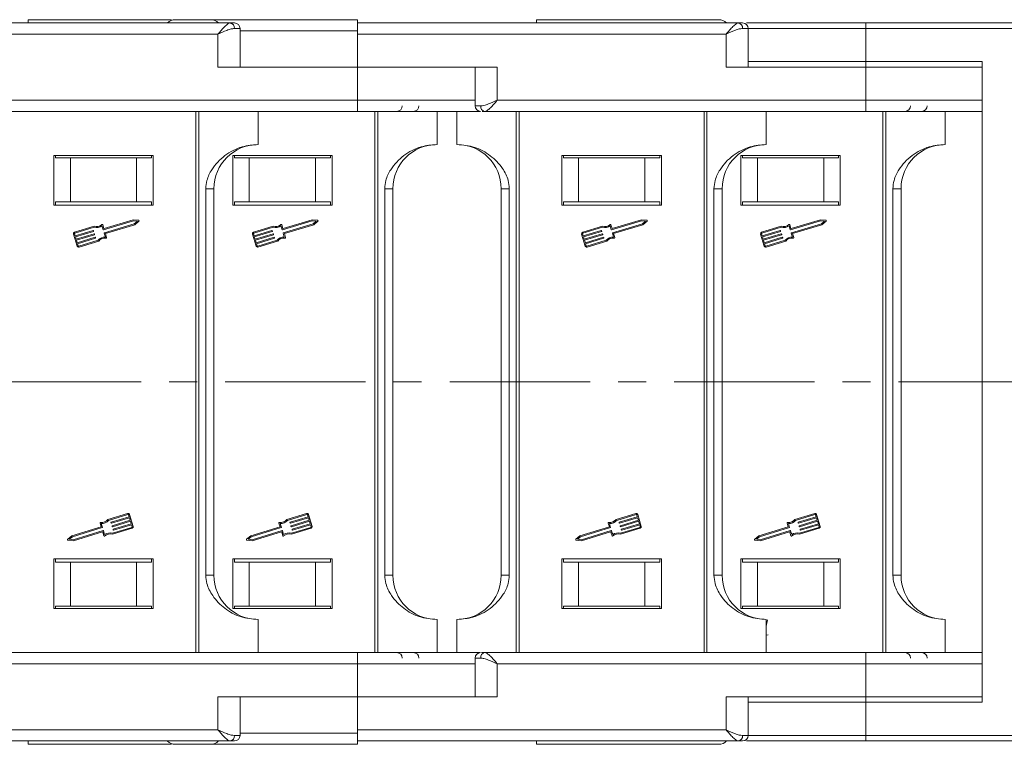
# Model space of a CAD drawing. Header units: millimetres. Extents: x 3199 to 4123, y -210 to 442.
# Tile 9 of 39: x 3610 to 3700, y -52 to 13. Entities that reach past the tile are written whole.
import ezdxf

# ---------------------------------------------------------------- set-up
doc = ezdxf.new("R2010")
doc.units = ezdxf.units.MM
doc.linetypes.add('CENTERX2', pattern=[20.32, 12.7, -2.54, 2.54, -2.54])

msp = doc.modelspace()

# ---------------------------------------------------------------- linework, layer by layer
at = {"color": 7, "linetype": 'Continuous', "lineweight": 15}
for p, q in [((3629.522, 13.092), (3595.043, 13.092)), ((3630.404, 12.592), (3629.895, 12.592)), ((3630.404, 9.092), (3630.404, 12.592)), ((3675.522, 13.092), (3641.043, 13.092)), ((3676.404, 12.592), (3675.895, 12.592)), ((3676.404, 9.092), (3676.404, 12.592)), ((3687.043, 12.592), (3676.404, 12.592)), ((3687.043, 12.592), (3687.043, 13.092)), ((3727.19, 13.092), (3687.043, 13.092)), ((3687.043, 9.592), (3687.043, 12.592)), ((3687.043, 12.592), (3727.69, 12.592)), ((3595.043, 12.092), (3628.404, 12.092)), ((3628.404, 12.092), (3628.404, 9.092)), ((3641.043, 12.392), (3630.404, 12.392)), ((3641.043, 12.092), (3641.043, 12.392)), ((3641.043, 9.092), (3641.043, 12.092)), ((3641.043, 12.092), (3674.404, 12.092)), ((3674.404, 12.092), (3674.404, 9.092)), ((3628.404, 9.092), (3641.043, 9.092)), ((3653.682, 9.092), (3641.043, 9.092)), ((3641.043, 9.092), (3641.043, 6.092)), ((3651.682, 9.092), (3651.682, 5.592)), ((3653.682, 6.092), (3653.682, 9.092)), ((3674.404, 9.092), (3687.043, 9.092)), ((3676.404, 9.592), (3687.043, 9.592)), ((3687.043, 9.592), (3687.043, 9.092)), ((3697.581, 9.592), (3687.043, 9.592)), ((3687.043, 9.092), (3687.043, 6.092)), ((3691.095, 9.092), (3687.043, 9.092)), ((3690.927, 9.092), (3697.581, 9.092)), ((3697.581, -19.408), (3697.581, 9.592)), ((3641.043, 6.092), (3607.682, 6.092)), ((3641.043, 5.092), (3641.043, 6.092)), ((3651.682, 6.092), (3641.043, 6.092)), ((3652.192, 5.592), (3651.682, 5.592)), ((3687.043, 6.092), (3653.682, 6.092)), ((3687.043, 5.092), (3687.043, 6.092)), ((3697.581, 6.092), (3687.043, 6.092)), ((3641.043, 5.092), (3606.564, 5.092)), ((3626.409, 5.092), (3626.409, -19.408)), ((3626.672, -19.408), (3626.672, 5.092)), ((3632.043, 5.092), (3632.043, 2.092)), ((3642.606, 5.092), (3642.606, -19.408)), ((3642.869, -19.408), (3642.869, 5.092)), ((3648.24, 5.092), (3648.24, 2.092)), ((3650.043, 2.092), (3650.043, 5.092)), ((3650.043, 5.092), (3652.149, 5.092)), ((3687.043, 5.092), (3652.564, 5.092)), ((3655.414, 5.092), (3655.414, -19.408)), ((3655.677, -19.408), (3655.677, 5.092)), ((3672.409, 5.092), (3672.409, -19.408)), ((3672.672, -19.408), (3672.672, 5.092)), ((3678.043, 5.092), (3678.043, 2.092)), ((3688.606, 5.092), (3688.606, -19.408)), ((3688.869, -19.408), (3688.869, 5.092)), ((3694.24, 5.092), (3694.24, 2.092)), ((3622.543, 1.092), (3613.543, 1.092)), ((3613.543, 1.092), (3613.543, -3.408)), ((3613.692, 0.892), (3613.692, 1.092)), ((3613.692, 0.892), (3615.043, 0.892)), ((3615.043, 0.892), (3615.043, -3.108)), ((3621.043, 0.892), (3615.043, 0.892)), ((3621.043, -3.108), (3621.043, 0.892)), ((3621.043, 0.892), (3622.395, 0.892)), ((3622.395, 1.092), (3622.395, 0.892)), ((3622.543, -3.408), (3622.543, 1.092)), ((3638.74, 1.092), (3629.74, 1.092)), ((3629.74, 1.092), (3629.74, -3.408)), ((3629.889, 0.892), (3629.889, 1.092)), ((3629.889, 0.892), (3631.24, 0.892)), ((3631.24, 0.892), (3631.24, -3.108)), ((3637.24, 0.892), (3631.24, 0.892)), ((3637.24, -3.108), (3637.24, 0.892)), ((3637.24, 0.892), (3638.591, 0.892)), ((3638.591, 1.092), (3638.591, 0.892)), ((3638.74, -3.408), (3638.74, 1.092)), ((3668.543, 1.092), (3659.543, 1.092)), ((3659.543, 1.092), (3659.543, -3.408)), ((3659.692, 0.892), (3659.692, 1.092)), ((3659.692, 0.892), (3661.043, 0.892)), ((3661.043, 0.892), (3661.043, -3.108)), ((3667.043, 0.892), (3661.043, 0.892)), ((3667.043, -3.108), (3667.043, 0.892)), ((3667.043, 0.892), (3668.395, 0.892)), ((3668.395, 1.092), (3668.395, 0.892)), ((3668.543, -3.408), (3668.543, 1.092)), ((3684.74, 1.092), (3675.74, 1.092)), ((3675.74, 1.092), (3675.74, -3.408)), ((3675.889, 0.892), (3675.889, 1.092)), ((3675.889, 0.892), (3677.24, 0.892)), ((3677.24, 0.892), (3677.24, -3.108)), ((3683.24, 0.892), (3677.24, 0.892)), ((3683.24, -3.108), (3683.24, 0.892)), ((3683.24, 0.892), (3684.591, 0.892)), ((3684.591, 1.092), (3684.591, 0.892)), ((3684.74, -3.408), (3684.74, 1.092)), ((3627.305, -1.908), (3627.305, -19.408)), ((3628.043, -1.908), (3627.305, -1.908)), ((3628.043, -19.408), (3628.043, -1.908)), ((3643.502, -1.908), (3643.502, -19.408)), ((3644.24, -1.908), (3643.502, -1.908)), ((3644.24, -19.408), (3644.24, -1.908)), ((3654.782, -1.908), (3654.043, -1.908)), ((3654.043, -1.908), (3654.043, -19.408)), ((3654.782, -19.408), (3654.782, -1.908)), ((3673.305, -1.908), (3673.305, -19.408)), ((3674.043, -1.908), (3673.305, -1.908)), ((3674.043, -19.408), (3674.043, -1.908)), ((3689.502, -1.908), (3689.502, -19.408)), ((3690.24, -1.908), (3689.502, -1.908)), ((3690.24, -19.408), (3690.24, -1.908)), ((3613.543, -3.408), (3622.543, -3.408)), ((3613.692, -3.108), (3613.692, -3.408)), ((3615.043, -3.108), (3613.692, -3.108)), ((3621.043, -3.108), (3615.043, -3.108)), ((3622.395, -3.108), (3621.043, -3.108)), ((3622.395, -3.408), (3622.395, -3.108)), ((3629.74, -3.408), (3638.74, -3.408)), ((3631.24, -3.108), (3629.889, -3.108)), ((3629.889, -3.108), (3629.889, -3.408)), ((3637.24, -3.108), (3631.24, -3.108)), ((3638.591, -3.108), (3637.24, -3.108)), ((3638.591, -3.408), (3638.591, -3.108)), ((3659.543, -3.408), (3668.543, -3.408)), ((3659.692, -3.108), (3659.692, -3.408)), ((3661.043, -3.108), (3659.692, -3.108)), ((3667.043, -3.108), (3661.043, -3.108)), ((3668.395, -3.108), (3667.043, -3.108)), ((3668.395, -3.408), (3668.395, -3.108)), ((3675.74, -3.408), (3684.74, -3.408)), ((3677.24, -3.108), (3675.889, -3.108)), ((3675.889, -3.108), (3675.889, -3.408)), ((3683.24, -3.108), (3677.24, -3.108)), ((3684.591, -3.108), (3683.24, -3.108)), ((3684.591, -3.408), (3684.591, -3.108)), ((3617.204, -5.306), (3615.421, -5.848)), ((3618.014, -5.624), (3617.908, -5.277)), ((3617.977, -5.182), (3618.076, -5.507)), ((3620.751, -4.815), (3618.043, -5.64)), ((3620.742, -4.72), (3618.106, -5.522)), ((3618.125, -5.909), (3620.833, -5.085)), ((3618.22, -5.979), (3620.879, -5.169)), ((3621.229, -4.772), (3620.742, -4.72)), ((3621.109, -4.854), (3620.751, -4.815)), ((3620.833, -5.085), (3621.109, -4.854)), ((3620.879, -5.169), (3621.254, -4.855)), ((3633.4, -5.306), (3631.618, -5.848)), ((3634.211, -5.624), (3634.105, -5.277)), ((3634.174, -5.182), (3634.273, -5.507)), ((3636.948, -4.815), (3634.24, -5.64)), ((3636.939, -4.72), (3634.303, -5.522)), ((3634.322, -5.909), (3637.03, -5.085)), ((3634.417, -5.979), (3637.075, -5.169)), ((3637.426, -4.772), (3636.939, -4.72)), ((3637.306, -4.854), (3636.948, -4.815)), ((3637.03, -5.085), (3637.306, -4.854)), ((3637.075, -5.169), (3637.451, -4.855)), ((3663.204, -5.306), (3661.421, -5.848)), ((3664.014, -5.624), (3663.908, -5.277)), ((3663.977, -5.182), (3664.076, -5.507)), ((3666.751, -4.815), (3664.043, -5.64)), ((3666.742, -4.72), (3664.106, -5.522)), ((3664.125, -5.909), (3666.833, -5.085)), ((3664.22, -5.979), (3666.879, -5.169)), ((3667.229, -4.772), (3666.742, -4.72)), ((3667.109, -4.854), (3666.751, -4.815)), ((3666.833, -5.085), (3667.109, -4.854)), ((3666.879, -5.169), (3667.254, -4.855)), ((3679.4, -5.306), (3677.618, -5.848)), ((3680.211, -5.624), (3680.105, -5.277)), ((3680.174, -5.182), (3680.273, -5.507)), ((3682.948, -4.815), (3680.24, -5.64)), ((3682.939, -4.72), (3680.303, -5.522)), ((3680.322, -5.909), (3683.03, -5.085)), ((3680.417, -5.979), (3683.075, -5.169)), ((3683.426, -4.772), (3682.939, -4.72)), ((3683.306, -4.854), (3682.948, -4.815)), ((3683.03, -5.085), (3683.306, -4.854)), ((3683.075, -5.169), (3683.451, -4.855)), ((3615.327, -6.024), (3615.656, -7.103)), ((3615.417, -5.997), (3615.472, -6.177)), ((3617.203, -5.404), (3615.449, -5.938)), ((3615.472, -6.177), (3617.101, -5.681)), ((3617.128, -5.771), (3615.499, -6.267)), ((3615.568, -6.491), (3617.197, -5.995)), ((3617.224, -6.085), (3615.595, -6.581)), ((3617.13, -5.696), (3617.144, -5.741)), ((3617.226, -6.011), (3617.24, -6.056)), ((3618.215, -6.286), (3618.11, -5.939)), ((3618.326, -6.326), (3618.22, -5.979)), ((3631.524, -6.024), (3631.853, -7.103)), ((3631.614, -5.997), (3631.669, -6.177)), ((3633.4, -5.404), (3631.645, -5.938)), ((3631.669, -6.177), (3633.298, -5.681)), ((3633.325, -5.771), (3631.696, -6.267)), ((3631.765, -6.491), (3633.394, -5.995)), ((3633.421, -6.085), (3631.792, -6.581)), ((3633.327, -5.696), (3633.341, -5.741)), ((3633.423, -6.011), (3633.437, -6.056)), ((3634.412, -6.286), (3634.306, -5.939)), ((3634.523, -6.326), (3634.417, -5.979)), ((3661.327, -6.024), (3661.656, -7.103)), ((3661.417, -5.997), (3661.472, -6.177)), ((3663.203, -5.404), (3661.449, -5.938)), ((3661.472, -6.177), (3663.101, -5.681)), ((3663.128, -5.771), (3661.499, -6.267)), ((3661.568, -6.491), (3663.197, -5.995)), ((3663.224, -6.085), (3661.595, -6.581)), ((3663.13, -5.696), (3663.144, -5.741)), ((3663.226, -6.011), (3663.24, -6.056)), ((3664.215, -6.286), (3664.11, -5.939)), ((3664.326, -6.326), (3664.22, -5.979)), ((3677.524, -6.024), (3677.853, -7.103)), ((3677.614, -5.997), (3677.669, -6.177)), ((3679.4, -5.404), (3677.645, -5.938)), ((3677.669, -6.177), (3679.298, -5.681)), ((3679.325, -5.771), (3677.696, -6.267)), ((3677.765, -6.491), (3679.394, -5.995)), ((3679.421, -6.085), (3677.792, -6.581)), ((3679.327, -5.696), (3679.341, -5.741)), ((3679.423, -6.011), (3679.437, -6.056)), ((3680.412, -6.286), (3680.306, -5.939)), ((3680.523, -6.326), (3680.417, -5.979)), ((3615.499, -6.267), (3615.568, -6.491)), ((3615.595, -6.581), (3615.664, -6.806)), ((3615.664, -6.806), (3617.293, -6.31)), ((3617.32, -6.4), (3615.691, -6.896)), ((3615.691, -6.896), (3615.746, -7.076)), ((3615.804, -7.107), (3617.559, -6.573)), ((3615.832, -7.197), (3617.614, -6.654)), ((3617.322, -6.326), (3617.336, -6.371)), ((3631.696, -6.267), (3631.765, -6.491)), ((3631.792, -6.581), (3631.86, -6.806)), ((3631.86, -6.806), (3633.489, -6.31)), ((3633.517, -6.4), (3631.888, -6.896)), ((3631.888, -6.896), (3631.942, -7.076)), ((3632.001, -7.107), (3633.755, -6.573)), ((3632.028, -7.197), (3633.811, -6.654)), ((3633.519, -6.326), (3633.532, -6.371)), ((3661.499, -6.267), (3661.568, -6.491)), ((3661.595, -6.581), (3661.664, -6.806)), ((3661.664, -6.806), (3663.293, -6.31)), ((3663.32, -6.4), (3661.691, -6.896)), ((3661.691, -6.896), (3661.746, -7.076)), ((3661.804, -7.107), (3663.559, -6.573)), ((3661.832, -7.197), (3663.614, -6.654)), ((3663.322, -6.326), (3663.336, -6.371)), ((3677.696, -6.267), (3677.765, -6.491)), ((3677.792, -6.581), (3677.86, -6.806)), ((3677.86, -6.806), (3679.489, -6.31)), ((3679.517, -6.4), (3677.888, -6.896)), ((3677.888, -6.896), (3677.942, -7.076)), ((3678.001, -7.107), (3679.755, -6.573)), ((3678.028, -7.197), (3679.811, -6.654)), ((3679.519, -6.326), (3679.532, -6.371)), ((3626.409, -19.408), (3626.409, -43.908)), ((3626.672, -43.908), (3626.672, -19.408)), ((3627.305, -19.408), (3627.305, -36.908)), ((3628.043, -36.908), (3628.043, -19.408)), ((3642.606, -19.408), (3642.606, -43.908)), ((3642.869, -43.908), (3642.869, -19.408)), ((3643.502, -19.408), (3643.502, -36.908)), ((3644.24, -36.908), (3644.24, -19.408)), ((3654.043, -19.408), (3654.043, -36.908)), ((3654.782, -36.908), (3654.782, -19.408)), ((3655.414, -19.408), (3655.414, -43.908)), ((3655.677, -43.908), (3655.677, -19.408)), ((3672.409, -19.408), (3672.409, -43.908)), ((3672.672, -43.908), (3672.672, -19.408)), ((3673.305, -19.408), (3673.305, -36.908)), ((3674.043, -36.908), (3674.043, -19.408)), ((3688.606, -19.408), (3688.606, -43.908)), ((3688.869, -43.908), (3688.869, -19.408)), ((3689.502, -19.408), (3689.502, -36.908)), ((3690.24, -36.908), (3690.24, -19.408)), ((3697.581, -48.408), (3697.581, -19.408)), ((3620.226, -31.308), (3618.443, -31.85)), ((3620.253, -31.398), (3618.499, -31.932)), ((3618.737, -32.105), (3620.366, -31.609)), ((3620.394, -31.699), (3618.765, -32.194)), ((3618.833, -32.419), (3620.462, -31.923)), ((3620.489, -32.013), (3618.86, -32.509)), ((3620.366, -31.609), (3620.311, -31.429)), ((3620.462, -31.923), (3620.394, -31.699)), ((3620.73, -32.48), (3620.401, -31.402)), ((3620.558, -32.238), (3620.489, -32.013)), ((3636.422, -31.308), (3634.64, -31.85)), ((3636.45, -31.398), (3634.695, -31.932)), ((3634.934, -32.105), (3636.563, -31.609)), ((3636.59, -31.699), (3634.961, -32.194)), ((3635.03, -32.419), (3636.659, -31.923)), ((3636.686, -32.013), (3635.057, -32.509)), ((3636.563, -31.609), (3636.508, -31.429)), ((3636.659, -31.923), (3636.59, -31.699)), ((3636.926, -32.48), (3636.598, -31.402)), ((3636.755, -32.238), (3636.686, -32.013)), ((3666.226, -31.308), (3664.443, -31.85)), ((3666.253, -31.398), (3664.499, -31.932)), ((3664.737, -32.105), (3666.366, -31.609)), ((3666.394, -31.699), (3664.765, -32.194)), ((3664.833, -32.419), (3666.462, -31.923)), ((3666.489, -32.013), (3664.86, -32.509)), ((3666.366, -31.609), (3666.311, -31.429)), ((3666.462, -31.923), (3666.394, -31.699)), ((3666.73, -32.48), (3666.401, -31.402)), ((3666.558, -32.238), (3666.489, -32.013)), ((3682.422, -31.308), (3680.64, -31.85)), ((3682.45, -31.398), (3680.695, -31.932)), ((3680.934, -32.105), (3682.563, -31.609)), ((3682.59, -31.699), (3680.961, -32.194)), ((3681.03, -32.419), (3682.659, -31.923)), ((3682.686, -32.013), (3681.057, -32.509)), ((3682.563, -31.609), (3682.508, -31.429)), ((3682.659, -31.923), (3682.59, -31.699)), ((3682.926, -32.48), (3682.598, -31.402)), ((3682.755, -32.238), (3682.686, -32.013)), ((3617.837, -32.526), (3615.179, -33.335)), ((3617.932, -32.595), (3615.224, -33.419)), ((3615.306, -33.689), (3618.014, -32.865)), ((3617.731, -32.178), (3617.837, -32.526)), ((3617.842, -32.219), (3617.947, -32.566)), ((3618.043, -32.881), (3618.149, -33.228)), ((3618.735, -32.179), (3618.722, -32.134)), ((3618.831, -32.493), (3618.817, -32.448)), ((3618.854, -33.1), (3620.609, -32.566)), ((3618.854, -33.199), (3620.636, -32.656)), ((3618.927, -32.808), (3618.913, -32.763)), ((3618.929, -32.734), (3620.558, -32.238)), ((3620.585, -32.328), (3618.956, -32.824)), ((3620.64, -32.508), (3620.585, -32.328)), ((3634.034, -32.526), (3631.375, -33.335)), ((3634.129, -32.595), (3631.421, -33.419)), ((3631.503, -33.689), (3634.211, -32.865)), ((3633.928, -32.178), (3634.034, -32.526)), ((3634.039, -32.219), (3634.144, -32.566)), ((3634.24, -32.881), (3634.346, -33.228)), ((3634.932, -32.179), (3634.918, -32.134)), ((3635.028, -32.493), (3635.014, -32.448)), ((3635.05, -33.199), (3636.833, -32.656)), ((3635.051, -33.1), (3636.805, -32.566)), ((3635.124, -32.808), (3635.11, -32.763)), ((3635.125, -32.734), (3636.755, -32.238)), ((3636.782, -32.328), (3635.153, -32.824)), ((3636.837, -32.508), (3636.782, -32.328)), ((3663.837, -32.526), (3661.179, -33.335)), ((3663.932, -32.595), (3661.224, -33.419)), ((3661.306, -33.689), (3664.014, -32.865)), ((3663.731, -32.178), (3663.837, -32.526)), ((3663.842, -32.219), (3663.947, -32.566)), ((3664.043, -32.881), (3664.149, -33.228)), ((3664.735, -32.179), (3664.722, -32.134)), ((3664.831, -32.493), (3664.817, -32.448)), ((3664.854, -33.1), (3666.609, -32.566)), ((3664.854, -33.199), (3666.636, -32.656)), ((3664.927, -32.808), (3664.913, -32.763)), ((3664.929, -32.734), (3666.558, -32.238)), ((3666.585, -32.328), (3664.956, -32.824)), ((3666.64, -32.508), (3666.585, -32.328)), ((3680.034, -32.526), (3677.375, -33.335)), ((3680.129, -32.595), (3677.421, -33.419)), ((3677.503, -33.689), (3680.211, -32.865)), ((3679.928, -32.178), (3680.034, -32.526)), ((3680.039, -32.219), (3680.144, -32.566)), ((3680.24, -32.881), (3680.346, -33.228)), ((3680.932, -32.179), (3680.918, -32.134)), ((3681.028, -32.493), (3681.014, -32.448)), ((3681.05, -33.199), (3682.833, -32.656)), ((3681.051, -33.1), (3682.805, -32.566)), ((3681.124, -32.808), (3681.11, -32.763)), ((3681.125, -32.734), (3682.755, -32.238)), ((3682.782, -32.328), (3681.153, -32.824)), ((3682.837, -32.508), (3682.782, -32.328)), ((3615.179, -33.335), (3614.803, -33.65)), ((3614.828, -33.732), (3615.315, -33.784)), ((3615.224, -33.419), (3614.948, -33.651)), ((3614.948, -33.651), (3615.306, -33.689)), ((3615.315, -33.784), (3617.951, -32.982)), ((3618.08, -33.323), (3617.981, -32.998)), ((3631.375, -33.335), (3631, -33.65)), ((3631.025, -33.732), (3631.512, -33.784)), ((3631.421, -33.419), (3631.145, -33.651)), ((3631.145, -33.651), (3631.503, -33.689)), ((3631.512, -33.784), (3634.148, -32.982)), ((3634.277, -33.323), (3634.178, -32.998)), ((3661.179, -33.335), (3660.803, -33.65)), ((3660.828, -33.732), (3661.315, -33.784)), ((3661.224, -33.419), (3660.948, -33.651)), ((3660.948, -33.651), (3661.306, -33.689)), ((3661.315, -33.784), (3663.951, -32.982)), ((3664.08, -33.323), (3663.981, -32.998)), ((3677.375, -33.335), (3677, -33.65)), ((3677.025, -33.732), (3677.512, -33.784)), ((3677.421, -33.419), (3677.145, -33.651)), ((3677.145, -33.651), (3677.503, -33.689)), ((3677.512, -33.784), (3680.148, -32.982)), ((3680.277, -33.323), (3680.178, -32.998)), ((3613.543, -35.408), (3613.543, -39.908)), ((3622.543, -35.408), (3613.543, -35.408)), ((3613.692, -35.408), (3613.692, -35.708)), ((3622.395, -35.708), (3622.395, -35.408)), ((3622.543, -39.908), (3622.543, -35.408)), ((3629.74, -35.408), (3629.74, -39.908)), ((3638.74, -35.408), (3629.74, -35.408)), ((3629.889, -35.408), (3629.889, -35.708)), ((3638.591, -35.708), (3638.591, -35.408)), ((3638.74, -39.908), (3638.74, -35.408)), ((3668.543, -35.408), (3659.543, -35.408)), ((3659.543, -35.408), (3659.543, -39.908)), ((3659.692, -35.408), (3659.692, -35.708)), ((3668.395, -35.708), (3668.395, -35.408)), ((3668.543, -39.908), (3668.543, -35.408)), ((3675.74, -35.408), (3675.74, -39.908)), ((3684.74, -35.408), (3675.74, -35.408)), ((3675.889, -35.408), (3675.889, -35.708)), ((3684.591, -35.708), (3684.591, -35.408)), ((3684.74, -39.908), (3684.74, -35.408)), ((3613.692, -35.708), (3615.043, -35.708)), ((3615.043, -35.708), (3615.043, -39.708)), ((3615.043, -35.708), (3621.043, -35.708)), ((3621.043, -39.708), (3621.043, -35.708)), ((3621.043, -35.708), (3622.395, -35.708)), ((3629.889, -35.708), (3631.24, -35.708)), ((3631.24, -35.708), (3631.24, -39.708)), ((3637.24, -35.708), (3631.24, -35.708)), ((3637.24, -39.708), (3637.24, -35.708)), ((3637.24, -35.708), (3638.591, -35.708)), ((3659.692, -35.708), (3661.043, -35.708)), ((3661.043, -35.708), (3661.043, -39.708)), ((3661.043, -35.708), (3667.043, -35.708)), ((3667.043, -39.708), (3667.043, -35.708)), ((3667.043, -35.708), (3668.395, -35.708)), ((3675.889, -35.708), (3677.24, -35.708)), ((3677.24, -35.708), (3677.24, -39.708)), ((3683.24, -35.708), (3677.24, -35.708)), ((3683.24, -39.708), (3683.24, -35.708)), ((3683.24, -35.708), (3684.591, -35.708)), ((3628.043, -36.908), (3627.305, -36.908)), ((3644.24, -36.908), (3643.502, -36.908)), ((3654.043, -36.908), (3654.782, -36.908)), ((3674.043, -36.908), (3673.305, -36.908)), ((3690.24, -36.908), (3689.502, -36.908)), ((3613.543, -39.908), (3622.543, -39.908)), ((3613.692, -39.708), (3615.043, -39.708)), ((3613.692, -39.908), (3613.692, -39.708)), ((3615.043, -39.708), (3621.043, -39.708)), ((3622.395, -39.708), (3621.043, -39.708)), ((3622.395, -39.708), (3622.395, -39.908)), ((3629.74, -39.908), (3638.74, -39.908)), ((3629.889, -39.708), (3631.24, -39.708)), ((3629.889, -39.908), (3629.889, -39.708)), ((3631.24, -39.708), (3637.24, -39.708)), ((3638.591, -39.708), (3637.24, -39.708)), ((3638.591, -39.708), (3638.591, -39.908)), ((3659.543, -39.908), (3668.543, -39.908)), ((3659.692, -39.708), (3661.043, -39.708)), ((3659.692, -39.908), (3659.692, -39.708)), ((3661.043, -39.708), (3667.043, -39.708)), ((3668.395, -39.708), (3667.043, -39.708)), ((3668.395, -39.708), (3668.395, -39.908)), ((3675.74, -39.908), (3684.74, -39.908)), ((3675.889, -39.708), (3677.24, -39.708)), ((3675.889, -39.908), (3675.889, -39.708)), ((3677.24, -39.708), (3683.24, -39.708)), ((3684.591, -39.708), (3683.24, -39.708)), ((3684.591, -39.708), (3684.591, -39.908)), ((3632.043, -43.908), (3632.043, -40.908)), ((3648.24, -43.908), (3648.24, -40.908)), ((3650.043, -43.908), (3650.043, -40.908)), ((3678.043, -43.908), (3678.043, -40.908)), ((3678.043, -41.509), (3678.163, -40.934)), ((3694.24, -43.908), (3694.24, -40.908)), ((3678.043, -42.315), (3678.214, -42.293)), ((3606.564, -43.908), (3641.043, -43.908)), ((3641.043, -43.908), (3641.043, -44.908)), ((3650.043, -43.908), (3652.099, -43.908)), ((3651.682, -44.408), (3651.682, -47.908)), ((3651.682, -44.408), (3652.192, -44.408)), ((3652.564, -43.908), (3687.043, -43.908)), ((3687.043, -43.908), (3687.043, -44.908)), ((3607.682, -44.908), (3641.043, -44.908)), ((3641.043, -44.908), (3641.043, -47.908)), ((3641.043, -44.908), (3651.682, -44.908)), ((3653.682, -47.908), (3653.682, -44.908)), ((3653.682, -44.908), (3687.043, -44.908)), ((3687.043, -44.908), (3687.043, -47.908)), ((3687.043, -44.908), (3697.581, -44.908)), ((3628.404, -47.908), (3628.404, -50.908)), ((3641.043, -47.908), (3628.404, -47.908)), ((3630.404, -51.408), (3630.404, -47.908)), ((3641.043, -50.908), (3641.043, -47.908)), ((3641.043, -47.908), (3653.682, -47.908)), ((3674.404, -47.908), (3674.404, -50.908)), ((3687.043, -47.908), (3674.404, -47.908)), ((3676.404, -51.408), (3676.404, -47.908)), ((3687.043, -47.908), (3690.927, -47.908)), ((3687.043, -47.908), (3687.043, -48.408)), ((3690.927, -47.908), (3697.581, -47.908)), ((3687.043, -48.408), (3676.404, -48.408)), ((3687.043, -51.408), (3687.043, -48.408)), ((3687.043, -48.408), (3697.581, -48.408)), ((3628.404, -50.908), (3595.043, -50.908)), ((3629.895, -51.408), (3630.404, -51.408)), ((3630.404, -51.208), (3641.043, -51.208)), ((3674.404, -50.908), (3641.043, -50.908)), ((3641.043, -51.208), (3641.043, -50.908)), ((3675.895, -51.408), (3676.404, -51.408)), ((3687.043, -51.408), (3676.404, -51.408)), ((3687.043, -51.408), (3687.043, -51.908)), ((3727.69, -51.408), (3687.043, -51.408)), ((3595.043, -51.908), (3629.522, -51.908)), ((3641.043, -51.908), (3675.522, -51.908)), ((3687.043, -51.908), (3727.19, -51.908))]:
    msp.add_line(p, q, dxfattribs=at)
at = {"color": 1, "linetype": 'CENTERX2', "lineweight": 13}
msp.add_line((4007.525, -19.408), (3496.344, -19.408), dxfattribs=at)
at = {"color": 7, "linetype": 'Continuous', "lineweight": 15}
for centre, radius, start, end in [((3624.543, 12.392), 1, 90, 135.573), ((3627.74, 12.392), 1, 44.87138, 90), ((3673.74, 12.392), 1, 44.87138, 90), ((3629.448, 12.647), 0.451, 352.91865, 80.4798), ((3629.904, 12.592), 0.5, 0, 90), ((3675.448, 12.647), 0.451, 352.91865, 80.4798), ((3675.904, 12.592), 0.5, 0, 90), ((3644.595, 5.592), 0.5, 270, 0), ((3646.101, 5.592), 0.5, 270, 0), ((3652.182, 5.592), 0.5, 180, 270), ((3652.639, 5.536), 0.451, 172.91869, 260.47981), ((3690.595, 5.592), 0.5, 270, 0), ((3692.101, 5.592), 0.5, 270, 0), ((3632.043, -1.908), 4, 90, 180), ((3648.24, -1.908), 4, 90, 180), ((3650.043, -1.908), 4, 0, 90), ((3678.043, -1.908), 4, 90, 180), ((3694.24, -1.908), 4, 90, 180), ((3617.43, -4.645), 0.792, 253.37041, 307.16635), ((3617.43, -4.645), 0.698, 251.11204, 312.44471), ((3617.933, -5.195), 0.047, 16.9297, 132.44471), ((3621.224, -4.819), 0.047, 309.95116, 83.90824), ((3633.626, -4.645), 0.698, 251.11204, 312.44471), ((3633.626, -4.645), 0.792, 253.37041, 307.16635), ((3634.129, -5.195), 0.047, 16.9297, 132.44471), ((3637.421, -4.819), 0.047, 309.95116, 83.90824), ((3663.43, -4.645), 0.792, 253.37041, 307.16635), ((3663.43, -4.645), 0.698, 251.11204, 312.44471), ((3663.933, -5.195), 0.047, 16.9297, 132.44471), ((3667.224, -4.819), 0.047, 309.95116, 83.90824), ((3679.626, -4.645), 0.698, 251.11204, 312.44471), ((3679.626, -4.645), 0.792, 253.37041, 307.16635), ((3680.129, -5.195), 0.047, 16.9297, 132.44471), ((3683.421, -4.819), 0.047, 309.95116, 83.90824), ((3615.462, -5.983), 0.141, 106.9297, 196.9297), ((3615.462, -5.983), 0.047, 106.9297, 196.9297), ((3617.108, -5.703), 0.0235, 16.9297, 106.9297), ((3617.122, -5.748), 0.0235, 286.9297, 16.9297), ((3617.204, -6.018), 0.0235, 16.9297, 106.9297), ((3617.217, -6.063), 0.0235, 286.9297, 16.9297), ((3618.036, -5.617), 0.0235, 196.9297, 286.9297), ((3618.099, -5.5), 0.0235, 196.9297, 286.9297), ((3618.132, -5.932), 0.0235, 106.9297, 196.9297), ((3631.659, -5.983), 0.141, 106.9297, 196.9297), ((3631.659, -5.983), 0.047, 106.9297, 196.9297), ((3633.305, -5.703), 0.0235, 16.9297, 106.9297), ((3633.318, -5.748), 0.0235, 286.9297, 16.9297), ((3633.401, -6.018), 0.0235, 16.9297, 106.9297), ((3633.414, -6.063), 0.0235, 286.9297, 16.9297), ((3634.233, -5.617), 0.0235, 196.9297, 286.9297), ((3634.296, -5.5), 0.0235, 196.9297, 286.9297), ((3634.329, -5.932), 0.0235, 106.9297, 196.9297), ((3661.462, -5.983), 0.141, 106.9297, 196.9297), ((3661.462, -5.983), 0.047, 106.9297, 196.9297), ((3663.108, -5.703), 0.0235, 16.9297, 106.9297), ((3663.122, -5.748), 0.0235, 286.9297, 16.9297), ((3663.204, -6.018), 0.0235, 16.9297, 106.9297), ((3663.217, -6.063), 0.0235, 286.9297, 16.9297), ((3664.036, -5.617), 0.0235, 196.9297, 286.9297), ((3664.099, -5.5), 0.0235, 196.9297, 286.9297), ((3664.132, -5.932), 0.0235, 106.9297, 196.9297), ((3677.659, -5.983), 0.141, 106.9297, 196.9297), ((3677.659, -5.983), 0.047, 106.9297, 196.9297), ((3679.305, -5.703), 0.0235, 16.9297, 106.9297), ((3679.318, -5.748), 0.0235, 286.9297, 16.9297), ((3679.401, -6.018), 0.0235, 16.9297, 106.9297), ((3679.414, -6.063), 0.0235, 286.9297, 16.9297), ((3680.233, -5.617), 0.0235, 196.9297, 286.9297), ((3680.296, -5.5), 0.0235, 196.9297, 286.9297), ((3680.329, -5.932), 0.0235, 106.9297, 196.9297), ((3615.791, -7.062), 0.141, 196.9297, 286.9297), ((3615.791, -7.062), 0.047, 196.9297, 286.9297), ((3617.299, -6.333), 0.0235, 16.9297, 106.9297), ((3617.313, -6.377), 0.0235, 286.9297, 16.9297), ((3618.17, -7.077), 0.792, 86.69305, 140.48899), ((3618.17, -7.077), 0.698, 81.41469, 142.74736), ((3618.281, -6.34), 0.047, 261.41469, 16.9297), ((3631.987, -7.062), 0.141, 196.9297, 286.9297), ((3631.987, -7.062), 0.047, 196.9297, 286.9297), ((3633.496, -6.333), 0.0235, 16.9297, 106.9297), ((3633.51, -6.377), 0.0235, 286.9297, 16.9297), ((3634.367, -7.077), 0.792, 86.69305, 140.48899), ((3634.367, -7.077), 0.698, 81.41469, 142.74736), ((3634.478, -6.34), 0.047, 261.41469, 16.9297), ((3661.791, -7.062), 0.141, 196.9297, 286.9297), ((3661.791, -7.062), 0.047, 196.9297, 286.9297), ((3663.299, -6.333), 0.0235, 16.9297, 106.9297), ((3663.313, -6.377), 0.0235, 286.9297, 16.9297), ((3664.17, -7.077), 0.792, 86.69305, 140.48899), ((3664.17, -7.077), 0.698, 81.41469, 142.74736), ((3664.281, -6.34), 0.047, 261.41469, 16.9297), ((3677.987, -7.062), 0.141, 196.9297, 286.9297), ((3677.987, -7.062), 0.047, 196.9297, 286.9297), ((3679.496, -6.333), 0.0235, 16.9297, 106.9297), ((3679.51, -6.377), 0.0235, 286.9297, 16.9297), ((3680.367, -7.077), 0.792, 86.69305, 140.48899), ((3680.367, -7.077), 0.698, 81.41469, 142.74736), ((3680.478, -6.34), 0.047, 261.41469, 16.9297), ((3617.887, -31.428), 0.698, 261.41469, 322.74736), ((3617.887, -31.428), 0.792, 266.69305, 320.48899), ((3620.267, -31.443), 0.141, 16.9297, 106.9297), ((3620.267, -31.443), 0.047, 16.9297, 106.9297), ((3634.084, -31.428), 0.698, 261.41469, 322.74736), ((3634.084, -31.428), 0.792, 266.69305, 320.48899), ((3636.463, -31.443), 0.141, 16.9297, 106.9297), ((3636.463, -31.443), 0.047, 16.9297, 106.9297), ((3663.887, -31.428), 0.698, 261.41469, 322.74736), ((3663.887, -31.428), 0.792, 266.69305, 320.48899), ((3666.267, -31.443), 0.141, 16.9297, 106.9297), ((3666.267, -31.443), 0.047, 16.9297, 106.9297), ((3680.084, -31.428), 0.698, 261.41469, 322.74736), ((3680.084, -31.428), 0.792, 266.69305, 320.48899), ((3682.463, -31.443), 0.141, 16.9297, 106.9297), ((3682.463, -31.443), 0.047, 16.9297, 106.9297), ((3617.776, -32.164), 0.047, 81.41469, 196.9297), ((3617.925, -32.573), 0.0235, 286.9297, 16.9297), ((3618.021, -32.887), 0.0235, 16.9297, 106.9297), ((3618.744, -32.127), 0.0235, 106.9297, 196.9297), ((3618.758, -32.172), 0.0235, 196.9297, 286.9297), ((3618.84, -32.442), 0.0235, 106.9297, 196.9297), ((3618.853, -32.487), 0.0235, 196.9297, 286.9297), ((3618.936, -32.756), 0.0235, 106.9297, 196.9297), ((3618.949, -32.801), 0.0235, 196.9297, 286.9297), ((3620.595, -32.521), 0.047, 286.9297, 16.9297), ((3620.595, -32.521), 0.141, 286.9297, 16.9297), ((3633.973, -32.164), 0.047, 81.41469, 196.9297), ((3634.122, -32.573), 0.0235, 286.9297, 16.9297), ((3634.218, -32.887), 0.0235, 16.9297, 106.9297), ((3634.941, -32.127), 0.0235, 106.9297, 196.9297), ((3634.954, -32.172), 0.0235, 196.9297, 286.9297), ((3635.037, -32.442), 0.0235, 106.9297, 196.9297), ((3635.05, -32.487), 0.0235, 196.9297, 286.9297), ((3635.132, -32.756), 0.0235, 106.9297, 196.9297), ((3635.146, -32.801), 0.0235, 196.9297, 286.9297), ((3636.792, -32.521), 0.047, 286.9297, 16.9297), ((3636.792, -32.521), 0.141, 286.9297, 16.9297), ((3663.776, -32.164), 0.047, 81.41469, 196.9297), ((3663.925, -32.573), 0.0235, 286.9297, 16.9297), ((3664.021, -32.887), 0.0235, 16.9297, 106.9297), ((3664.744, -32.127), 0.0235, 106.9297, 196.9297), ((3664.758, -32.172), 0.0235, 196.9297, 286.9297), ((3664.84, -32.442), 0.0235, 106.9297, 196.9297), ((3664.853, -32.487), 0.0235, 196.9297, 286.9297), ((3664.936, -32.756), 0.0235, 106.9297, 196.9297), ((3664.949, -32.801), 0.0235, 196.9297, 286.9297), ((3666.595, -32.521), 0.047, 286.9297, 16.9297), ((3666.595, -32.521), 0.141, 286.9297, 16.9297), ((3679.973, -32.164), 0.047, 81.41469, 196.9297), ((3680.122, -32.573), 0.0235, 286.9297, 16.9297), ((3680.218, -32.887), 0.0235, 16.9297, 106.9297), ((3680.941, -32.127), 0.0235, 106.9297, 196.9297), ((3680.954, -32.172), 0.0235, 196.9297, 286.9297), ((3681.037, -32.442), 0.0235, 106.9297, 196.9297), ((3681.05, -32.487), 0.0235, 196.9297, 286.9297), ((3681.132, -32.756), 0.0235, 106.9297, 196.9297), ((3681.146, -32.801), 0.0235, 196.9297, 286.9297), ((3682.792, -32.521), 0.047, 286.9297, 16.9297), ((3682.792, -32.521), 0.141, 286.9297, 16.9297), ((3614.833, -33.686), 0.047, 129.95116, 263.90824), ((3617.958, -33.005), 0.0235, 16.9297, 106.9297), ((3618.125, -33.309), 0.047, 196.9297, 312.44471), ((3618.628, -33.859), 0.792, 73.37041, 127.16635), ((3618.628, -33.859), 0.698, 71.11204, 132.44471), ((3631.03, -33.686), 0.047, 129.95116, 263.90824), ((3634.155, -33.005), 0.0235, 16.9297, 106.9297), ((3634.321, -33.309), 0.047, 196.9297, 312.44471), ((3634.824, -33.859), 0.792, 73.37041, 127.16635), ((3634.824, -33.859), 0.698, 71.11204, 132.44471), ((3660.833, -33.686), 0.047, 129.95116, 263.90824), ((3663.958, -33.005), 0.0235, 16.9297, 106.9297), ((3664.125, -33.309), 0.047, 196.9297, 312.44471), ((3664.628, -33.859), 0.792, 73.37041, 127.16635), ((3664.628, -33.859), 0.698, 71.11204, 132.44471), ((3677.03, -33.686), 0.047, 129.95116, 263.90824), ((3680.155, -33.005), 0.0235, 16.9297, 106.9297), ((3680.321, -33.309), 0.047, 196.9297, 312.44471), ((3680.824, -33.859), 0.792, 73.37041, 127.16635), ((3680.824, -33.859), 0.698, 71.11204, 132.44471), ((3632.043, -36.908), 4, 180, 270), ((3648.24, -36.908), 4, 180, 270), ((3650.043, -36.908), 4, 270, 0), ((3678.043, -36.908), 4, 180, 270), ((3694.24, -36.908), 4, 180, 270), ((3644.595, -44.408), 0.5, 0, 90), ((3646.101, -44.408), 0.5, 0, 90), ((3652.182, -44.408), 0.5, 90, 180), ((3652.639, -44.353), 0.451, 99.5202, 187.08135), ((3690.595, -44.408), 0.5, 0, 90), ((3692.101, -44.408), 0.5, 0, 90), ((3629.448, -51.464), 0.451, 279.5202, 7.08135), ((3629.904, -51.408), 0.5, 270, 0), ((3675.448, -51.464), 0.451, 279.5202, 7.08135), ((3675.904, -51.408), 0.5, 270, 0), ((3624.543, -51.208), 1, 224.87138, 270), ((3627.74, -51.208), 1, 270, 315.573), ((3673.74, -51.208), 1, 270, 315.573)]:
    msp.add_arc(centre, radius, start, end, dxfattribs=at)
for points, knots in [([(3624.193, 13.392), (3623.781, 13.392), (3622.683, 13.392), (3620.337, 13.392), (3617.398, 13.392), (3614.319, 13.392), (3612.246, 13.392), (3611.24, 13.392)], [0, 0, 0, 0, 0.13617, 0.363114, 0.585342, 0.7987, 1, 1, 1, 1]), ([(3611.24, 13.392), (3611.24, 13.379), (3611.24, 13.355), (3611.24, 13.234), (3611.24, 13.119), (3611.24, 13.092)], [0, 0, 0, 0, 0.430579, 0.861157, 1, 1, 1, 1]), ([(3641.043, 13.392), (3640.037, 13.392), (3637.964, 13.392), (3634.889, 13.392), (3631.931, 13.392), (3629.293, 13.392), (3627.147, 13.392), (3625.625, 13.392), (3624.707, 13.392), (3624.597, 13.392), (3624.543, 13.392)], [0, 0, 0, 0, 0.116516, 0.240011, 0.368641, 0.5, 0.631359, 0.759989, 0.883484, 1, 1, 1, 1]), ([(3641.043, 12.392), (3641.043, 12.504), (3641.043, 12.729), (3641.043, 13.029), (3641.043, 13.255), (3641.043, 13.374), (3641.043, 13.387), (3641.043, 13.392)], [0, 0, 0, 0, 0.214694, 0.429388, 0.644082, 0.858775, 1, 1, 1, 1]), ([(3673.74, 13.392), (3673.687, 13.392), (3673.576, 13.392), (3672.658, 13.392), (3671.136, 13.392), (3668.99, 13.392), (3666.352, 13.392), (3663.395, 13.392), (3660.319, 13.392), (3658.246, 13.392), (3657.24, 13.392)], [0, 0, 0, 0, 0.116516, 0.240011, 0.368641, 0.5, 0.631359, 0.759989, 0.883484, 1, 1, 1, 1]), ([(3657.24, 13.392), (3657.24, 13.379), (3657.24, 13.355), (3657.24, 13.234), (3657.24, 13.119), (3657.24, 13.092)], [0, 0, 0, 0, 0.430579, 0.861157, 1, 1, 1, 1]), ([(3628.404, 12.092), (3628.51, 12.214), (3628.722, 12.459), (3629.031, 12.789), (3629.31, 13.039), (3629.454, 13.075), (3629.522, 13.092)], [0, 0, 0, 0, 0.251519, 0.501784, 0.765632, 1, 1, 1, 1]), ([(3629.895, 12.592), (3629.8, 12.582), (3629.591, 12.56), (3629.092, 12.388), (3628.674, 12.208), (3628.404, 12.092)], [0, 0, 0, 0, 0.227063, 0.501587, 1, 1, 1, 1]), ([(3674.404, 12.092), (3674.51, 12.214), (3674.722, 12.459), (3675.031, 12.789), (3675.31, 13.039), (3675.454, 13.075), (3675.522, 13.092)], [0, 0, 0, 0, 0.251519, 0.501784, 0.765632, 1, 1, 1, 1]), ([(3675.895, 12.592), (3675.8, 12.582), (3675.591, 12.56), (3675.092, 12.388), (3674.674, 12.208), (3674.404, 12.092)], [0, 0, 0, 0, 0.2270634, 0.5015869, 1, 1, 1, 1]), ([(3687.043, 13.092), (3685.65, 13.092), (3682.785, 13.092), (3679.031, 13.092), (3677.069, 13.092), (3676.254, 13.092)], [0, 0, 0, 0, 0.356053, 0.732435, 1, 1, 1, 1]), ([(3687.043, 9.092), (3685.993, 9.092), (3683.875, 9.092), (3680.804, 9.092), (3677.923, 9.092), (3676.289, 9.092), (3675.48, 9.092)], [0, 0, 0, 0, 0.247822, 0.5, 0.752178, 1, 1, 1, 1]), ([(3652.192, 5.592), (3652.287, 5.601), (3652.496, 5.623), (3652.995, 5.795), (3653.413, 5.975), (3653.682, 6.092)], [0, 0, 0, 0, 0.227063, 0.501587, 1, 1, 1, 1]), ([(3653.682, 6.092), (3653.576, 5.969), (3653.365, 5.724), (3653.055, 5.394), (3652.776, 5.144), (3652.632, 5.108), (3652.564, 5.092)], [0, 0, 0, 0, 0.251519, 0.501784, 0.765632, 1, 1, 1, 1]), ([(3651.974, 5.092), (3651.358, 5.092), (3649.904, 5.092), (3647.189, 5.092), (3644.125, 5.092), (3642.05, 5.092), (3641.043, 5.092)], [0, 0, 0, 0, 0.204374, 0.481991, 0.748527, 1, 1, 1, 1]), ([(3652.564, 5.092), (3652.499, 5.092), (3652.401, 5.092), (3652.343, 5.092), (3652.324, 5.092)], [0, 0, 0, 0, 0.667538, 1, 1, 1, 1]), ([(3697.581, 5.092), (3697.091, 5.092), (3695.76, 5.092), (3693.186, 5.092), (3690.125, 5.092), (3688.051, 5.092), (3687.043, 5.092)], [0, 0, 0, 0, 0.16932, 0.459168, 0.737448, 1, 1, 1, 1]), ([(3632.043, 2.092), (3631.555, 2.049), (3630.486, 1.957), (3628.984, 1.171), (3627.928, 0.046), (3627.385, -1.045), (3627.328, -1.656), (3627.305, -1.908)], [0, 0, 0, 0, 0.219162, 0.479166, 0.735489, 0.890617, 1, 1, 1, 1]), ([(3648.24, 2.092), (3647.751, 2.049), (3646.683, 1.957), (3645.181, 1.171), (3644.125, 0.046), (3643.582, -1.045), (3643.525, -1.656), (3643.502, -1.908)], [0, 0, 0, 0, 0.219162, 0.479166, 0.735489, 0.890617, 1, 1, 1, 1]), ([(3654.782, -1.908), (3654.758, -1.655), (3654.696, -0.998), (3654.128, 0.083), (3653.104, 1.149), (3651.66, 1.938), (3650.587, 2.04), (3650.043, 2.092)], [0, 0, 0, 0, 0.109672, 0.284648, 0.519248, 0.75632, 1, 1, 1, 1]), ([(3678.043, 2.092), (3677.555, 2.049), (3676.486, 1.957), (3674.984, 1.171), (3673.928, 0.046), (3673.385, -1.045), (3673.328, -1.656), (3673.305, -1.908)], [0, 0, 0, 0, 0.219162, 0.479166, 0.735489, 0.890617, 1, 1, 1, 1]), ([(3694.24, 2.092), (3693.751, 2.049), (3692.683, 1.957), (3691.181, 1.171), (3690.125, 0.046), (3689.582, -1.045), (3689.525, -1.656), (3689.502, -1.908)], [0, 0, 0, 0, 0.219162, 0.479166, 0.735489, 0.890617, 1, 1, 1, 1]), ([(3627.305, -36.908), (3627.329, -37.162), (3627.39, -37.819), (3627.958, -38.9), (3628.982, -39.966), (3630.426, -40.755), (3631.499, -40.857), (3632.043, -40.908)], [0, 0, 0, 0, 0.109672, 0.284648, 0.519248, 0.75632, 1, 1, 1, 1]), ([(3643.502, -36.908), (3643.525, -37.162), (3643.587, -37.819), (3644.155, -38.9), (3645.179, -39.966), (3646.623, -40.755), (3647.696, -40.857), (3648.24, -40.908)], [0, 0, 0, 0, 0.109672, 0.284648, 0.519248, 0.75632, 1, 1, 1, 1]), ([(3650.043, -40.908), (3650.532, -40.866), (3651.6, -40.774), (3653.103, -39.988), (3654.158, -38.863), (3654.702, -37.772), (3654.758, -37.161), (3654.782, -36.908)], [0, 0, 0, 0, 0.219162, 0.479166, 0.735489, 0.890617, 1, 1, 1, 1]), ([(3673.305, -36.908), (3673.329, -37.162), (3673.39, -37.819), (3673.958, -38.9), (3674.982, -39.966), (3676.426, -40.755), (3677.499, -40.857), (3678.043, -40.908)], [0, 0, 0, 0, 0.109672, 0.284648, 0.519248, 0.75632, 1, 1, 1, 1]), ([(3689.502, -36.908), (3689.525, -37.162), (3689.587, -37.819), (3690.155, -38.9), (3691.179, -39.966), (3692.623, -40.755), (3693.696, -40.857), (3694.24, -40.908)], [0, 0, 0, 0, 0.109672, 0.284648, 0.519248, 0.75632, 1, 1, 1, 1]), ([(3641.043, -43.908), (3642.05, -43.908), (3644.125, -43.908), (3647.188, -43.908), (3649.886, -43.908), (3651.324, -43.908), (3651.924, -43.908)], [0, 0, 0, 0, 0.252831, 0.520806, 0.799923, 1, 1, 1, 1]), ([(3652.192, -44.408), (3652.287, -44.418), (3652.496, -44.44), (3652.995, -44.612), (3653.413, -44.792), (3653.682, -44.908)], [0, 0, 0, 0, 0.227072, 0.501587, 1, 1, 1, 1]), ([(3652.274, -43.908), (3652.308, -43.908), (3652.379, -43.908), (3652.5, -43.908), (3652.564, -43.908)], [0, 0, 0, 0, 0.47273, 1, 1, 1, 1]), ([(3652.564, -43.908), (3652.632, -43.925), (3652.776, -43.961), (3653.055, -44.211), (3653.365, -44.541), (3653.576, -44.786), (3653.682, -44.908)], [0, 0, 0, 0, 0.234359, 0.498216, 0.748481, 1, 1, 1, 1]), ([(3687.043, -43.908), (3688.051, -43.908), (3690.125, -43.908), (3693.186, -43.908), (3695.76, -43.908), (3697.091, -43.908), (3697.581, -43.908)], [0, 0, 0, 0, 0.262552, 0.540832, 0.83068, 1, 1, 1, 1]), ([(3675.48, -47.908), (3676.289, -47.908), (3677.923, -47.908), (3680.804, -47.908), (3683.875, -47.908), (3685.993, -47.908), (3687.043, -47.908)], [0, 0, 0, 0, 0.2478217, 0.5, 0.7521783, 1, 1, 1, 1]), ([(3628.404, -50.908), (3628.674, -51.025), (3629.092, -51.205), (3629.591, -51.377), (3629.8, -51.399), (3629.895, -51.408)], [0, 0, 0, 0, 0.498413, 0.772928, 1, 1, 1, 1]), ([(3629.522, -51.908), (3629.454, -51.892), (3629.31, -51.856), (3629.031, -51.606), (3628.722, -51.276), (3628.51, -51.031), (3628.404, -50.908)], [0, 0, 0, 0, 0.234359, 0.498216, 0.748481, 1, 1, 1, 1]), ([(3641.043, -52.208), (3641.043, -52.197), (3641.043, -52.175), (3641.043, -52.003), (3641.043, -51.749), (3641.043, -51.468), (3641.043, -51.282), (3641.043, -51.208)], [0, 0, 0, 0, 0.214694, 0.429388, 0.644082, 0.858775, 1, 1, 1, 1]), ([(3674.404, -50.908), (3674.674, -51.025), (3675.092, -51.205), (3675.591, -51.377), (3675.8, -51.399), (3675.895, -51.408)], [0, 0, 0, 0, 0.498413, 0.772928, 1, 1, 1, 1]), ([(3675.522, -51.908), (3675.454, -51.892), (3675.31, -51.856), (3675.031, -51.606), (3674.722, -51.276), (3674.51, -51.031), (3674.404, -50.908)], [0, 0, 0, 0, 0.234359, 0.498216, 0.748481, 1, 1, 1, 1]), ([(3611.24, -51.908), (3611.24, -51.961), (3611.24, -52.093), (3611.24, -52.19), (3611.24, -52.203), (3611.24, -52.208)], [0, 0, 0, 0, 0.285582, 0.716527, 1, 1, 1, 1]), ([(3611.24, -52.208), (3612.246, -52.208), (3614.319, -52.208), (3617.398, -52.208), (3620.337, -52.208), (3622.683, -52.208), (3623.781, -52.208), (3624.193, -52.208)], [0, 0, 0, 0, 0.2012999, 0.4146576, 0.6368855, 0.8638293, 1, 1, 1, 1]), ([(3624.543, -52.208), (3624.597, -52.208), (3624.707, -52.208), (3625.625, -52.208), (3627.147, -52.208), (3629.293, -52.208), (3631.931, -52.208), (3634.889, -52.208), (3637.964, -52.208), (3640.037, -52.208), (3641.043, -52.208)], [0, 0, 0, 0, 0.116516, 0.240011, 0.368641, 0.5, 0.631359, 0.759989, 0.883484, 1, 1, 1, 1]), ([(3657.24, -51.908), (3657.24, -51.961), (3657.24, -52.093), (3657.24, -52.19), (3657.24, -52.203), (3657.24, -52.208)], [0, 0, 0, 0, 0.285582, 0.716527, 1, 1, 1, 1]), ([(3657.24, -52.208), (3658.246, -52.208), (3660.319, -52.208), (3663.395, -52.208), (3666.352, -52.208), (3668.99, -52.208), (3671.136, -52.208), (3672.658, -52.208), (3673.576, -52.208), (3673.687, -52.208), (3673.74, -52.208)], [0, 0, 0, 0, 0.116516, 0.240011, 0.368641, 0.5, 0.631359, 0.759989, 0.883484, 1, 1, 1, 1]), ([(3676.254, -51.908), (3677.069, -51.908), (3679.031, -51.908), (3682.785, -51.908), (3685.65, -51.908), (3687.043, -51.908)], [0, 0, 0, 0, 0.267565, 0.643947, 1, 1, 1, 1])]:
    msp.add_open_spline(points, degree=3, knots=knots, dxfattribs=at)
for points in [[(3629.904, 13.092), (3629.886, 13.092), (3629.851, 13.092), (3629.632, 13.092), (3629.522, 13.092)], [(3675.904, 13.092), (3675.886, 13.092), (3675.851, 13.092), (3675.632, 13.092), (3675.522, 13.092)], [(3629.522, -51.908), (3629.632, -51.908), (3629.851, -51.908), (3629.886, -51.908), (3629.904, -51.908)], [(3675.522, -51.908), (3675.632, -51.908), (3675.851, -51.908), (3675.886, -51.908), (3675.904, -51.908)]]:
    msp.add_open_spline(points, degree=3, dxfattribs=at)

doc.saveas('drawing.dxf')
